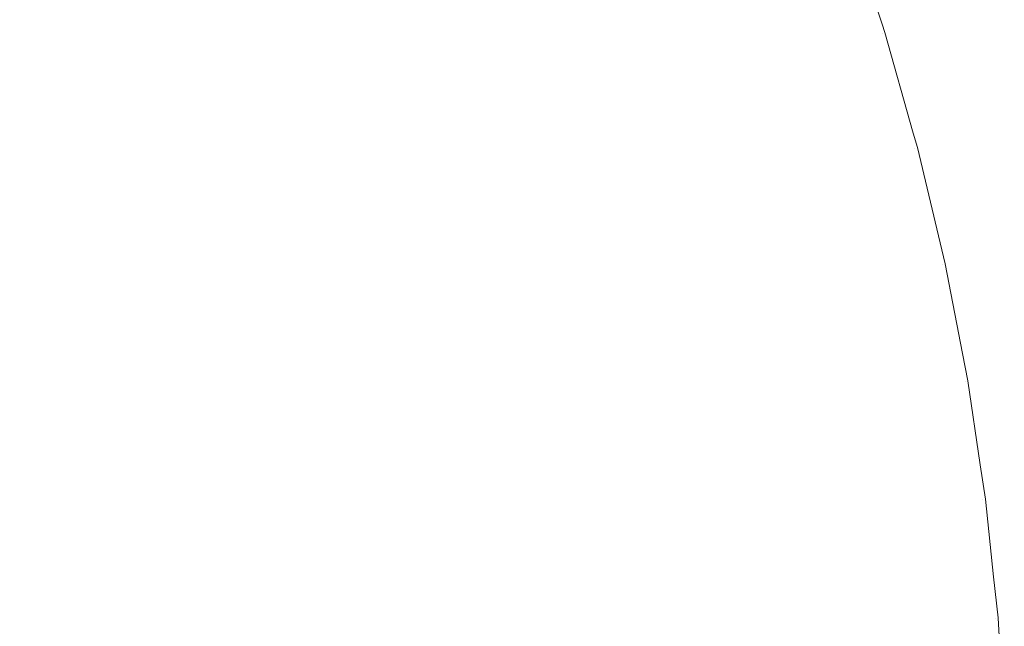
# Model space of a CAD drawing. Header units: centimetres. Extents: x -25.9 to 27.4, y -21.7 to -19.9.
# Tile 197 of 202: x 27.3774 to 27.4124, y -19.9518 to -19.9303. Entities that reach past the tile are written whole.
import ezdxf

# ---------------------------------------------------------------- set-up
doc = ezdxf.new("R2010")
doc.units = ezdxf.units.CM
doc.header["$LTSCALE"] = 2.54
doc.layers.add('Lucido design-1', color=7, linetype='Continuous')

# ---------------------------------------------------------------- blocks, each defined once
blk = doc.blocks.new('Gruppo-5-1')
at = {"color": 7, "linetype": 'Continuous', "lineweight": 9}
for points, invisible_edges in [([(27.386674, -19.92648, 875.663268), (27.388029, -19.929657, 875.663268), (27.385761, -19.930569, 875.659988), (27.384446, -19.927487, 875.659988)], 15), ([(27.384652, -19.927394, 876.382487), (27.385971, -19.930485, 876.382487), (27.388289, -19.929553, 876.379106), (27.386929, -19.926365, 876.379106)], 15), ([(27.394415, -19.927091, 876.368395), (27.395738, -19.930597, 876.368395), (27.397521, -19.929967, 876.364658), (27.39617, -19.926386, 876.364658)], 15), ([(27.37576, -19.928114, 876.39198), (27.377057, -19.930827, 876.39198), (27.379712, -19.929627, 876.38893), (27.378362, -19.926803, 876.38893)], 15), ([(27.378292, -19.926838, 875.65375), (27.37964, -19.929659, 875.65375), (27.37707, -19.930821, 875.650802), (27.375774, -19.928108, 875.650802)], 15), ([(27.395821, -19.926527, 875.677334), (27.397166, -19.930092, 875.677334), (27.39539, -19.93072, 875.673687), (27.394073, -19.927229, 875.673687)], 15), ([(27.406466, -19.926806, 875.712891), (27.40779, -19.930824, 875.712891), (27.407373, -19.930951, 875.708777), (27.406054, -19.926952, 875.708777)], 15), ([(27.406197, -19.926902, 876.33274), (27.407517, -19.930907, 876.33274), (27.407886, -19.930794, 876.328604), (27.40656, -19.926773, 876.328604)], 15), ([(27.406717, -19.926718, 875.717024), (27.408045, -19.930746, 875.717024), (27.40779, -19.930824, 875.712891), (27.406466, -19.926806, 875.712891)], 15), ([(27.40656, -19.926773, 876.328604), (27.407886, -19.930794, 876.328604), (27.40809, -19.930732, 876.324458), (27.406762, -19.926702, 876.324458)], 15), ([(27.408045, -19.930746, 875.717024), (27.406717, -19.926718, 875.717024), (27.406807, -19.926686, 875.721383), (27.408038, -19.930422, 875.721383)], 11), ([(27.408038, -19.930422, 876.321383), (27.406807, -19.926686, 876.321383), (27.406762, -19.926702, 876.324458), (27.40809, -19.930732, 876.324458)], 14), ([(27.406807, -19.926686, 876.321383), (27.408038, -19.930422, 876.321383), (27.408038, -19.930422, 875.721383), (27.406807, -19.926686, 875.721383)], 10), ([(27.392514, -19.927855, 876.372053), (27.393807, -19.931279, 876.372053), (27.395738, -19.930597, 876.368395), (27.394415, -19.927091, 876.368395)], 15), ([(27.405483, -19.927154, 875.704687), (27.406793, -19.931129, 875.704687), (27.406054, -19.931355, 875.70063), (27.404754, -19.927411, 875.70063)], 15), ([(27.404982, -19.927331, 876.340958), (27.406286, -19.931284, 876.340958), (27.406983, -19.931071, 876.336861), (27.40567, -19.927087, 876.336861)], 15), ([(27.406054, -19.926952, 875.708777), (27.407373, -19.930951, 875.708777), (27.406793, -19.931129, 875.704687), (27.405483, -19.927154, 875.704687)], 15), ([(27.40567, -19.927087, 876.336861), (27.406983, -19.931071, 876.336861), (27.407517, -19.930907, 876.33274), (27.406197, -19.926902, 876.33274)], 15), ([(27.384446, -19.927487, 875.659988), (27.385761, -19.930569, 875.659988), (27.383372, -19.931529, 875.656814), (27.3821, -19.928547, 875.656814)], 15), ([(27.382245, -19.928482, 876.385764), (27.38352, -19.93147, 876.385764), (27.385971, -19.930485, 876.382487), (27.384652, -19.927394, 876.382487)], 15), ([(27.394073, -19.927229, 875.673687), (27.39539, -19.93072, 875.673687), (27.393476, -19.931396, 875.670122), (27.392189, -19.927986, 875.670122)], 15), ([(27.404754, -19.927411, 875.70063), (27.406054, -19.931355, 875.70063), (27.405155, -19.93163, 875.696612), (27.403868, -19.927724, 875.696612)], 15), ([(27.404134, -19.92763, 876.345025), (27.405425, -19.931548, 876.345025), (27.406286, -19.931284, 876.340958), (27.404982, -19.927331, 876.340958)], 15), ([(27.390471, -19.928676, 876.375625), (27.391731, -19.932013, 876.375625), (27.393807, -19.931279, 876.372053), (27.392514, -19.927855, 876.372053)], 15), ([(27.403868, -19.927724, 875.696612), (27.405155, -19.93163, 875.696612), (27.4041, -19.931954, 875.692639), (27.402827, -19.928092, 875.692639)], 15), ([(27.403125, -19.927987, 876.349055), (27.404402, -19.931861, 876.349055), (27.405425, -19.931548, 876.345025), (27.404134, -19.92763, 876.345025)], 15), ([(27.392189, -19.927986, 875.670122), (27.393476, -19.931396, 875.670122), (27.391428, -19.93212, 875.666648), (27.390174, -19.928796, 875.666648)], 15), ([(27.402827, -19.928092, 875.692639), (27.4041, -19.931954, 875.692639), (27.40289, -19.932324, 875.688718), (27.401634, -19.928513, 875.688718)], 15), ([(27.401957, -19.928399, 876.35304), (27.403218, -19.932224, 876.35304), (27.404402, -19.931861, 876.349055), (27.403125, -19.927987, 876.349055)], 15), ([(27.3821, -19.928547, 875.656814), (27.383372, -19.931529, 875.656814), (27.380867, -19.932535, 875.65375), (27.37964, -19.929659, 875.65375)], 15), ([(27.379712, -19.929627, 876.38893), (27.38094, -19.932506, 876.38893), (27.38352, -19.93147, 876.385764), (27.382245, -19.928482, 876.385764)], 15), ([(27.401634, -19.928513, 875.688718), (27.40289, -19.932324, 875.688718), (27.401529, -19.932741, 875.684856), (27.400291, -19.928988, 875.684856)], 15), ([(27.400633, -19.928867, 876.356974), (27.401875, -19.932635, 876.356974), (27.403218, -19.932224, 876.35304), (27.401957, -19.928399, 876.35304)], 15), ([(27.390174, -19.928796, 875.666648), (27.391428, -19.93212, 875.666648), (27.389249, -19.932889, 875.663268), (27.388029, -19.929657, 875.663268)], 15), ([(27.388289, -19.929553, 876.379106), (27.389513, -19.932796, 876.379106), (27.391731, -19.932013, 876.375625), (27.390471, -19.928676, 876.375625)], 15), ([(27.399153, -19.92939, 876.360848), (27.400374, -19.933095, 876.360848), (27.401875, -19.932635, 876.356974), (27.400633, -19.928867, 876.356974)], 15), ([(27.400291, -19.928988, 875.684856), (27.401529, -19.932741, 875.684856), (27.400017, -19.933204, 875.68106), (27.398801, -19.929515, 875.68106)], 15), ([(27.377057, -19.930827, 876.39198), (27.378236, -19.933592, 876.39198), (27.38094, -19.932506, 876.38893), (27.379712, -19.929627, 876.38893)], 15), ([(27.385971, -19.930485, 876.382487), (27.387157, -19.933629, 876.382487), (27.389513, -19.932796, 876.379106), (27.388289, -19.929553, 876.379106)], 15), ([(27.398801, -19.929515, 875.68106), (27.400017, -19.933204, 875.68106), (27.398359, -19.933712, 875.677334), (27.397166, -19.930092, 875.677334)], 15), ([(27.397521, -19.929967, 876.364658), (27.398719, -19.933602, 876.364658), (27.400374, -19.933095, 876.360848), (27.399153, -19.92939, 876.360848)], 15), ([(27.37964, -19.929659, 875.65375), (27.380867, -19.932535, 875.65375), (27.378251, -19.933587, 875.650802), (27.37707, -19.930821, 875.650802)], 15), ([(27.388029, -19.929657, 875.663268), (27.389249, -19.932889, 875.663268), (27.386944, -19.933704, 875.659988), (27.385761, -19.930569, 875.659988)], 15), ([(27.395738, -19.930597, 876.368395), (27.396911, -19.934155, 876.368395), (27.398719, -19.933602, 876.364658), (27.397521, -19.929967, 876.364658)], 15), ([(27.397166, -19.930092, 875.677334), (27.398359, -19.933712, 875.677334), (27.396558, -19.934263, 875.673687), (27.39539, -19.93072, 875.673687)], 15), ([(27.385761, -19.930569, 875.659988), (27.386944, -19.933704, 875.659988), (27.384516, -19.934562, 875.656814), (27.383372, -19.931529, 875.656814)], 15), ([(27.38352, -19.93147, 876.385764), (27.384667, -19.934509, 876.385764), (27.387157, -19.933629, 876.382487), (27.385971, -19.930485, 876.382487)], 15), ([(27.393807, -19.931279, 876.372053), (27.394952, -19.934755, 876.372053), (27.396911, -19.934155, 876.368395), (27.395738, -19.930597, 876.368395)], 15), ([(27.40809, -19.930732, 876.324458), (27.408135, -19.930718, 876.321383), (27.408038, -19.930422, 876.321383)], 9), ([(27.408135, -19.930718, 875.721383), (27.408038, -19.930422, 875.721383), (27.408038, -19.930422, 876.321383), (27.408135, -19.930718, 876.321383)], 10), ([(27.408038, -19.930422, 875.721383), (27.408135, -19.930718, 875.721383), (27.408045, -19.930746, 875.717024)], 10), ([(27.374283, -19.932081, 876.394906), (27.375413, -19.934727, 876.394906), (27.378236, -19.933592, 876.39198), (27.377057, -19.930827, 876.39198)], 15), ([(27.37707, -19.930821, 875.650802), (27.378251, -19.933587, 875.650802), (27.375527, -19.934681, 875.647975), (27.374396, -19.93203, 875.647975)], 15), ([(27.39539, -19.93072, 875.673687), (27.396558, -19.934263, 875.673687), (27.394617, -19.934858, 875.670122), (27.393476, -19.931396, 875.670122)], 15), ([(27.407373, -19.930951, 875.708777), (27.40852, -19.935003, 875.708777), (27.407934, -19.935156, 875.704687), (27.406793, -19.931129, 875.704687)], 15), ([(27.406983, -19.931071, 876.336861), (27.408126, -19.935106, 876.336861), (27.408666, -19.934965, 876.33274), (27.407517, -19.930907, 876.33274)], 15), ([(27.40779, -19.930824, 875.712891), (27.408942, -19.934893, 875.712891), (27.40852, -19.935003, 875.708777), (27.407373, -19.930951, 875.708777)], 15), ([(27.407517, -19.930907, 876.33274), (27.408666, -19.934965, 876.33274), (27.40904, -19.934868, 876.328604), (27.407886, -19.930794, 876.328604)], 15), ([(27.408045, -19.930746, 875.717024), (27.4092, -19.934826, 875.717024), (27.408942, -19.934893, 875.712891), (27.40779, -19.930824, 875.712891)], 15), ([(27.407886, -19.930794, 876.328604), (27.40904, -19.934868, 876.328604), (27.409246, -19.934814, 876.324458), (27.40809, -19.930732, 876.324458)], 15), ([(27.4092, -19.934826, 875.717024), (27.408045, -19.930746, 875.717024), (27.408135, -19.930718, 875.721383), (27.409147, -19.934289, 875.721383)], 11), ([(27.409147, -19.934289, 876.321383), (27.408135, -19.930718, 876.321383), (27.40809, -19.930732, 876.324458), (27.409246, -19.934814, 876.324458)], 14), ([(27.408135, -19.930718, 876.321383), (27.409147, -19.934289, 876.321383), (27.409147, -19.934289, 875.721383), (27.408135, -19.930718, 875.721383)], 10), ([(27.393476, -19.931396, 875.670122), (27.394617, -19.934858, 875.670122), (27.39254, -19.935494, 875.666648), (27.391428, -19.93212, 875.666648)], 15), ([(27.391731, -19.932013, 876.375625), (27.392847, -19.9354, 876.375625), (27.394952, -19.934755, 876.372053), (27.393807, -19.931279, 876.372053)], 15), ([(27.406054, -19.931355, 875.70063), (27.407185, -19.935351, 875.70063), (27.406276, -19.935588, 875.696612), (27.405155, -19.93163, 875.696612)], 15), ([(27.405425, -19.931548, 876.345025), (27.406549, -19.935517, 876.345025), (27.40742, -19.93529, 876.340958), (27.406286, -19.931284, 876.340958)], 15), ([(27.406793, -19.931129, 875.704687), (27.407934, -19.935156, 875.704687), (27.407185, -19.935351, 875.70063), (27.406054, -19.931355, 875.70063)], 15), ([(27.406286, -19.931284, 876.340958), (27.40742, -19.93529, 876.340958), (27.408126, -19.935106, 876.336861), (27.406983, -19.931071, 876.336861)], 15), ([(27.383372, -19.931529, 875.656814), (27.384516, -19.934562, 875.656814), (27.381971, -19.935461, 875.65375), (27.380867, -19.932535, 875.65375)], 15), ([(27.38094, -19.932506, 876.38893), (27.382045, -19.935435, 876.38893), (27.384667, -19.934509, 876.385764), (27.38352, -19.93147, 876.385764)], 15), ([(27.405155, -19.93163, 875.696612), (27.406276, -19.935588, 875.696612), (27.405208, -19.935866, 875.692639), (27.4041, -19.931954, 875.692639)], 15), ([(27.404402, -19.931861, 876.349055), (27.405513, -19.935786, 876.349055), (27.406549, -19.935517, 876.345025), (27.405425, -19.931548, 876.345025)], 15), ([(27.389513, -19.932796, 876.379106), (27.390598, -19.936088, 876.379106), (27.392847, -19.9354, 876.375625), (27.391731, -19.932013, 876.375625)], 15), ([(27.4041, -19.931954, 875.692639), (27.405208, -19.935866, 875.692639), (27.403984, -19.936184, 875.688718), (27.40289, -19.932324, 875.688718)], 15), ([(27.403218, -19.932224, 876.35304), (27.404315, -19.936098, 876.35304), (27.405513, -19.935786, 876.349055), (27.404402, -19.931861, 876.349055)], 15), ([(27.391428, -19.93212, 875.666648), (27.39254, -19.935494, 875.666648), (27.390331, -19.93617, 875.663268), (27.389249, -19.932889, 875.663268)], 15), ([(27.40289, -19.932324, 875.688718), (27.403984, -19.936184, 875.688718), (27.402605, -19.936543, 875.684856), (27.401529, -19.932741, 875.684856)], 15), ([(27.401875, -19.932635, 876.356974), (27.402956, -19.936452, 876.356974), (27.404315, -19.936098, 876.35304), (27.403218, -19.932224, 876.35304)], 15), ([(27.378236, -19.933592, 876.39198), (27.379298, -19.936405, 876.39198), (27.382045, -19.935435, 876.38893), (27.38094, -19.932506, 876.38893)], 15), ([(27.380867, -19.932535, 875.65375), (27.381971, -19.935461, 875.65375), (27.379312, -19.9364, 875.650802), (27.378251, -19.933587, 875.650802)], 15), ([(27.387157, -19.933629, 876.382487), (27.388209, -19.93682, 876.382487), (27.390598, -19.936088, 876.379106), (27.389513, -19.932796, 876.379106)], 15), ([(27.401529, -19.932741, 875.684856), (27.402605, -19.936543, 875.684856), (27.401076, -19.936942, 875.68106), (27.400017, -19.933204, 875.68106)], 15), ([(27.400374, -19.933095, 876.360848), (27.401437, -19.936847, 876.360848), (27.402956, -19.936452, 876.356974), (27.401875, -19.932635, 876.356974)], 15), ([(27.389249, -19.932889, 875.663268), (27.390331, -19.93617, 875.663268), (27.387993, -19.936886, 875.659988), (27.386944, -19.933704, 875.659988)], 15), ([(27.398719, -19.933602, 876.364658), (27.399762, -19.937284, 876.364658), (27.401437, -19.936847, 876.360848), (27.400374, -19.933095, 876.360848)], 15), ([(27.400017, -19.933204, 875.68106), (27.401076, -19.936942, 875.68106), (27.399398, -19.937378, 875.677334), (27.398359, -19.933712, 875.677334)], 15), ([(27.375413, -19.934727, 876.394906), (27.376429, -19.937419, 876.394906), (27.379298, -19.936405, 876.39198), (27.378236, -19.933592, 876.39198)], 15), ([(27.378251, -19.933587, 875.650802), (27.379312, -19.9364, 875.650802), (27.376545, -19.937378, 875.647975), (27.375527, -19.934681, 875.647975)], 15), ([(27.386944, -19.933704, 875.659988), (27.387993, -19.936886, 875.659988), (27.385531, -19.93764, 875.656814), (27.384516, -19.934562, 875.656814)], 15), ([(27.384667, -19.934509, 876.385764), (27.385683, -19.937594, 876.385764), (27.388209, -19.93682, 876.382487), (27.387157, -19.933629, 876.382487)], 15), ([(27.398359, -19.933712, 875.677334), (27.399398, -19.937378, 875.677334), (27.397575, -19.937853, 875.673687), (27.396558, -19.934263, 875.673687)], 15), ([(27.396911, -19.934155, 876.368395), (27.397931, -19.93776, 876.368395), (27.399762, -19.937284, 876.364658), (27.398719, -19.933602, 876.364658)], 15), ([(27.394952, -19.934755, 876.372053), (27.395949, -19.938276, 876.372053), (27.397931, -19.93776, 876.368395), (27.396911, -19.934155, 876.368395)], 15), ([(27.382045, -19.935435, 876.38893), (27.383025, -19.938408, 876.38893), (27.385683, -19.937594, 876.385764), (27.384667, -19.934509, 876.385764)], 15), ([(27.396558, -19.934263, 875.673687), (27.397575, -19.937853, 875.673687), (27.39561, -19.938365, 875.670122), (27.394617, -19.934858, 875.670122)], 15), ([(27.409246, -19.934814, 876.324458), (27.409292, -19.934802, 876.321383), (27.409147, -19.934289, 876.321383)], 9), ([(27.409292, -19.934802, 875.721383), (27.409147, -19.934289, 875.721383), (27.409147, -19.934289, 876.321383), (27.409292, -19.934802, 876.321383)], 10), ([(27.409147, -19.934289, 875.721383), (27.409292, -19.934802, 875.721383), (27.4092, -19.934826, 875.717024)], 10), ([(27.384516, -19.934562, 875.656814), (27.385531, -19.93764, 875.656814), (27.38295, -19.938431, 875.65375), (27.381971, -19.935461, 875.65375)], 15), ([(27.394617, -19.934858, 875.670122), (27.39561, -19.938365, 875.670122), (27.393508, -19.938912, 875.666648), (27.39254, -19.935494, 875.666648)], 15), ([(27.392847, -19.9354, 876.375625), (27.393819, -19.938831, 876.375625), (27.395949, -19.938276, 876.372053), (27.394952, -19.934755, 876.372053)], 15), ([(27.408942, -19.934893, 875.712891), (27.409921, -19.939008, 875.712891), (27.409494, -19.9391, 875.708777), (27.40852, -19.935003, 875.708777)], 15), ([(27.408666, -19.934965, 876.33274), (27.409642, -19.939068, 876.33274), (27.410019, -19.938987, 876.328604), (27.40904, -19.934868, 876.328604)], 15), ([(27.4092, -19.934826, 875.717024), (27.410181, -19.938952, 875.717024), (27.409921, -19.939008, 875.712891), (27.408942, -19.934893, 875.712891)], 15), ([(27.40904, -19.934868, 876.328604), (27.410019, -19.938987, 876.328604), (27.410228, -19.938942, 876.324458), (27.409246, -19.934814, 876.324458)], 15), ([(27.410181, -19.938952, 875.717024), (27.4092, -19.934826, 875.717024), (27.409292, -19.934802, 875.721383), (27.410099, -19.938193, 875.721383)], 11), ([(27.410099, -19.938193, 876.321383), (27.409292, -19.934802, 876.321383), (27.409246, -19.934814, 876.324458), (27.410228, -19.938942, 876.324458)], 14), ([(27.409292, -19.934802, 876.321383), (27.410099, -19.938193, 876.321383), (27.410099, -19.938193, 875.721383), (27.409292, -19.934802, 875.721383)], 10), ([(27.407934, -19.935156, 875.704687), (27.408902, -19.939228, 875.704687), (27.408146, -19.939391, 875.70063), (27.407185, -19.935351, 875.70063)], 15), ([(27.40742, -19.93529, 876.340958), (27.408383, -19.93934, 876.340958), (27.409096, -19.939186, 876.336861), (27.408126, -19.935106, 876.336861)], 15), ([(27.40852, -19.935003, 875.708777), (27.409494, -19.9391, 875.708777), (27.408902, -19.939228, 875.704687), (27.407934, -19.935156, 875.704687)], 15), ([(27.408126, -19.935106, 876.336861), (27.409096, -19.939186, 876.336861), (27.409642, -19.939068, 876.33274), (27.408666, -19.934965, 876.33274)], 15), ([(27.379298, -19.936405, 876.39198), (27.380239, -19.939261, 876.39198), (27.383025, -19.938408, 876.38893), (27.382045, -19.935435, 876.38893)], 15), ([(27.381971, -19.935461, 875.65375), (27.38295, -19.938431, 875.65375), (27.380254, -19.939256, 875.650802), (27.379312, -19.9364, 875.650802)], 15), ([(27.39254, -19.935494, 875.666648), (27.393508, -19.938912, 875.666648), (27.391272, -19.939494, 875.663268), (27.390331, -19.93617, 875.663268)], 15), ([(27.390598, -19.936088, 876.379106), (27.391543, -19.939424, 876.379106), (27.393819, -19.938831, 876.375625), (27.392847, -19.9354, 876.375625)], 15), ([(27.406276, -19.935588, 875.696612), (27.407228, -19.939589, 875.696612), (27.406149, -19.939821, 875.692639), (27.405208, -19.935866, 875.692639)], 15), ([(27.405513, -19.935786, 876.349055), (27.406457, -19.939755, 876.349055), (27.407503, -19.939529, 876.345025), (27.406549, -19.935517, 876.345025)], 15), ([(27.407185, -19.935351, 875.70063), (27.408146, -19.939391, 875.70063), (27.407228, -19.939589, 875.696612), (27.406276, -19.935588, 875.696612)], 15), ([(27.406549, -19.935517, 876.345025), (27.407503, -19.939529, 876.345025), (27.408383, -19.93934, 876.340958), (27.40742, -19.93529, 876.340958)], 15), ([(27.405208, -19.935866, 875.692639), (27.406149, -19.939821, 875.692639), (27.404912, -19.940088, 875.688718), (27.403984, -19.936184, 875.688718)], 15), ([(27.404315, -19.936098, 876.35304), (27.405247, -19.940016, 876.35304), (27.406457, -19.939755, 876.349055), (27.405513, -19.935786, 876.349055)], 15), ([(27.390331, -19.93617, 875.663268), (27.391272, -19.939494, 875.663268), (27.388906, -19.94011, 875.659988), (27.387993, -19.936886, 875.659988)], 15), ([(27.388209, -19.93682, 876.382487), (27.389125, -19.940053, 876.382487), (27.391543, -19.939424, 876.379106), (27.390598, -19.936088, 876.379106)], 15), ([(27.403984, -19.936184, 875.688718), (27.404912, -19.940088, 875.688718), (27.40352, -19.940388, 875.684856), (27.402605, -19.936543, 875.684856)], 15), ([(27.402956, -19.936452, 876.356974), (27.403874, -19.940312, 876.356974), (27.405247, -19.940016, 876.35304), (27.404315, -19.936098, 876.35304)], 15), ([(27.376429, -19.937419, 876.394906), (27.377329, -19.940152, 876.394906), (27.380239, -19.939261, 876.39198), (27.379298, -19.936405, 876.39198)], 15), ([(27.379312, -19.9364, 875.650802), (27.380254, -19.939256, 875.650802), (27.377448, -19.940116, 875.647975), (27.376545, -19.937378, 875.647975)], 15), ([(27.402605, -19.936543, 875.684856), (27.40352, -19.940388, 875.684856), (27.401974, -19.940721, 875.68106), (27.401076, -19.936942, 875.68106)], 15), ([(27.401437, -19.936847, 876.360848), (27.40234, -19.940642, 876.360848), (27.403874, -19.940312, 876.356974), (27.402956, -19.936452, 876.356974)], 15), ([(27.387993, -19.936886, 875.659988), (27.388906, -19.94011, 875.659988), (27.386414, -19.940759, 875.656814), (27.385531, -19.93764, 875.656814)], 15), ([(27.385683, -19.937594, 876.385764), (27.386568, -19.940719, 876.385764), (27.389125, -19.940053, 876.382487), (27.388209, -19.93682, 876.382487)], 15), ([(27.401076, -19.936942, 875.68106), (27.401974, -19.940721, 875.68106), (27.40028, -19.941086, 875.677334), (27.399398, -19.937378, 875.677334)], 15), ([(27.399762, -19.937284, 876.364658), (27.400647, -19.941007, 876.364658), (27.40234, -19.940642, 876.360848), (27.401437, -19.936847, 876.360848)], 15), ([(27.397931, -19.93776, 876.368395), (27.398798, -19.941405, 876.368395), (27.400647, -19.941007, 876.364658), (27.399762, -19.937284, 876.364658)], 15), ([(27.376545, -19.937378, 875.647975), (27.377448, -19.940116, 875.647975), (27.374537, -19.941007, 875.645271), (27.373675, -19.938392, 875.645271)], 15), ([(27.385531, -19.93764, 875.656814), (27.386414, -19.940759, 875.656814), (27.383802, -19.941439, 875.65375), (27.38295, -19.938431, 875.65375)], 15), ([(27.383025, -19.938408, 876.38893), (27.383878, -19.941419, 876.38893), (27.386568, -19.940719, 876.385764), (27.385683, -19.937594, 876.385764)], 15), ([(27.399398, -19.937378, 875.677334), (27.40028, -19.941086, 875.677334), (27.398438, -19.941483, 875.673687), (27.397575, -19.937853, 875.673687)], 15), ([(27.397575, -19.937853, 875.673687), (27.398438, -19.941483, 875.673687), (27.396454, -19.941911, 875.670122), (27.39561, -19.938365, 875.670122)], 15), ([(27.395949, -19.938276, 876.372053), (27.396796, -19.941837, 876.372053), (27.398798, -19.941405, 876.368395), (27.397931, -19.93776, 876.368395)], 15), ([(27.39561, -19.938365, 875.670122), (27.396454, -19.941911, 875.670122), (27.39433, -19.942368, 875.666648), (27.393508, -19.938912, 875.666648)], 15), ([(27.393819, -19.938831, 876.375625), (27.394644, -19.942301, 876.375625), (27.396796, -19.941837, 876.372053), (27.395949, -19.938276, 876.372053)], 15), ([(27.410228, -19.938942, 876.324458), (27.410274, -19.938932, 876.321383), (27.410099, -19.938193, 876.321383)], 9), ([(27.410274, -19.938932, 875.721383), (27.410099, -19.938193, 875.721383), (27.410099, -19.938193, 876.321383), (27.410274, -19.938932, 876.321383)], 10), ([(27.410099, -19.938193, 875.721383), (27.410274, -19.938932, 875.721383), (27.410181, -19.938952, 875.717024)], 10), ([(27.380239, -19.939261, 876.39198), (27.381058, -19.942154, 876.39198), (27.383878, -19.941419, 876.38893), (27.383025, -19.938408, 876.38893)], 15), ([(27.38295, -19.938431, 875.65375), (27.383802, -19.941439, 875.65375), (27.381073, -19.94215, 875.650802), (27.380254, -19.939256, 875.650802)], 15), ([(27.393508, -19.938912, 875.666648), (27.39433, -19.942368, 875.666648), (27.392071, -19.942855, 875.663268), (27.391272, -19.939494, 875.663268)], 15), ([(27.391543, -19.939424, 876.379106), (27.392345, -19.942796, 876.379106), (27.394644, -19.942301, 876.375625), (27.393819, -19.938831, 876.375625)], 15), ([(27.409494, -19.9391, 875.708777), (27.410294, -19.943235, 875.708777), (27.409697, -19.943337, 875.704687), (27.408902, -19.939228, 875.704687)], 15), ([(27.409096, -19.939186, 876.336861), (27.409893, -19.943304, 876.336861), (27.410443, -19.943209, 876.33274), (27.409642, -19.939068, 876.33274)], 15), ([(27.409921, -19.939008, 875.712891), (27.410724, -19.943161, 875.712891), (27.410294, -19.943235, 875.708777), (27.409494, -19.9391, 875.708777)], 15), ([(27.409642, -19.939068, 876.33274), (27.410443, -19.943209, 876.33274), (27.410823, -19.943144, 876.328604), (27.410019, -19.938987, 876.328604)], 15), ([(27.410181, -19.938952, 875.717024), (27.410987, -19.943116, 875.717024), (27.410724, -19.943161, 875.712891), (27.409921, -19.939008, 875.712891)], 15), ([(27.410019, -19.938987, 876.328604), (27.410823, -19.943144, 876.328604), (27.411034, -19.943108, 876.324458), (27.410228, -19.938942, 876.324458)], 15), ([(27.410987, -19.943116, 875.717024), (27.410181, -19.938952, 875.717024), (27.410274, -19.938932, 875.721383), (27.410892, -19.942127, 875.721383)], 11), ([(27.410892, -19.942127, 876.321383), (27.410274, -19.938932, 876.321383), (27.410228, -19.938942, 876.324458), (27.411034, -19.943108, 876.324458)], 14), ([(27.410274, -19.938932, 876.321383), (27.410892, -19.942127, 876.321383), (27.410892, -19.942127, 875.721383), (27.410274, -19.938932, 875.721383)], 10), ([(27.377329, -19.940152, 876.394906), (27.378113, -19.94292, 876.394906), (27.381058, -19.942154, 876.39198), (27.380239, -19.939261, 876.39198)], 15), ([(27.380254, -19.939256, 875.650802), (27.381073, -19.94215, 875.650802), (27.378233, -19.942889, 875.647975), (27.377448, -19.940116, 875.647975)], 15), ([(27.389125, -19.940053, 876.382487), (27.389902, -19.943323, 876.382487), (27.392345, -19.942796, 876.379106), (27.391543, -19.939424, 876.379106)], 15), ([(27.408146, -19.939391, 875.70063), (27.408935, -19.943468, 875.70063), (27.408008, -19.943627, 875.696612), (27.407228, -19.939589, 875.696612)], 15), ([(27.407503, -19.939529, 876.345025), (27.408286, -19.943579, 876.345025), (27.409174, -19.943427, 876.340958), (27.408383, -19.93934, 876.340958)], 15), ([(27.408902, -19.939228, 875.704687), (27.409697, -19.943337, 875.704687), (27.408935, -19.943468, 875.70063), (27.408146, -19.939391, 875.70063)], 15), ([(27.408383, -19.93934, 876.340958), (27.409174, -19.943427, 876.340958), (27.409893, -19.943304, 876.336861), (27.409096, -19.939186, 876.336861)], 15), ([(27.391272, -19.939494, 875.663268), (27.392071, -19.942855, 875.663268), (27.389681, -19.94337, 875.659988), (27.388906, -19.94011, 875.659988)], 15), ([(27.405247, -19.940016, 876.35304), (27.406011, -19.943969, 876.35304), (27.407232, -19.94376, 876.349055), (27.406457, -19.939755, 876.349055)], 15), ([(27.407228, -19.939589, 875.696612), (27.408008, -19.943627, 875.696612), (27.406921, -19.943813, 875.692639), (27.406149, -19.939821, 875.692639)], 15), ([(27.406457, -19.939755, 876.349055), (27.407232, -19.94376, 876.349055), (27.408286, -19.943579, 876.345025), (27.407503, -19.939529, 876.345025)], 15), ([(27.374301, -19.941079, 876.397705), (27.375048, -19.943719, 876.397705), (27.378113, -19.94292, 876.394906), (27.377329, -19.940152, 876.394906)], 15), ([(27.377448, -19.940116, 875.647975), (27.378233, -19.942889, 875.647975), (27.375287, -19.943656, 875.645271), (27.374537, -19.941007, 875.645271)], 15), ([(27.388906, -19.94011, 875.659988), (27.389681, -19.94337, 875.659988), (27.387164, -19.943913, 875.656814), (27.386414, -19.940759, 875.656814)], 15), ([(27.386568, -19.940719, 876.385764), (27.38732, -19.943879, 876.385764), (27.389902, -19.943323, 876.382487), (27.389125, -19.940053, 876.382487)], 15), ([(27.404912, -19.940088, 875.688718), (27.405674, -19.944027, 875.688718), (27.40427, -19.944268, 875.684856), (27.40352, -19.940388, 875.684856)], 15), ([(27.403874, -19.940312, 876.356974), (27.404627, -19.944206, 876.356974), (27.406011, -19.943969, 876.35304), (27.405247, -19.940016, 876.35304)], 15), ([(27.406149, -19.939821, 875.692639), (27.406921, -19.943813, 875.692639), (27.405674, -19.944027, 875.688718), (27.404912, -19.940088, 875.688718)], 15), ([(27.40352, -19.940388, 875.684856), (27.40427, -19.944268, 875.684856), (27.402712, -19.944535, 875.68106), (27.401974, -19.940721, 875.68106)], 15), ([(27.40234, -19.940642, 876.360848), (27.40308, -19.944472, 876.360848), (27.404627, -19.944206, 876.356974), (27.403874, -19.940312, 876.356974)], 15), ([(27.386414, -19.940759, 875.656814), (27.387164, -19.943913, 875.656814), (27.384525, -19.944481, 875.65375), (27.383802, -19.941439, 875.65375)], 15), ([(27.383878, -19.941419, 876.38893), (27.384603, -19.944465, 876.38893), (27.38732, -19.943879, 876.385764), (27.386568, -19.940719, 876.385764)], 15), ([(27.401974, -19.940721, 875.68106), (27.402712, -19.944535, 875.68106), (27.401003, -19.944828, 875.677334), (27.40028, -19.941086, 875.677334)], 15), ([(27.400647, -19.941007, 876.364658), (27.401374, -19.944764, 876.364658), (27.40308, -19.944472, 876.360848), (27.40234, -19.940642, 876.360848)], 15), ([(27.40028, -19.941086, 875.677334), (27.401003, -19.944828, 875.677334), (27.399147, -19.945146, 875.673687), (27.398438, -19.941483, 875.673687)], 15), ([(27.398798, -19.941405, 876.368395), (27.39951, -19.945084, 876.368395), (27.401374, -19.944764, 876.364658), (27.400647, -19.941007, 876.364658)], 15), ([(27.381058, -19.942154, 876.39198), (27.381754, -19.945079, 876.39198), (27.384603, -19.944465, 876.38893), (27.383878, -19.941419, 876.38893)], 15), ([(27.383802, -19.941439, 875.65375), (27.384525, -19.944481, 875.65375), (27.381769, -19.945075, 875.650802), (27.381073, -19.94215, 875.650802)], 15), ([(27.398438, -19.941483, 875.673687), (27.399147, -19.945146, 875.673687), (27.397146, -19.945489, 875.670122), (27.396454, -19.941911, 875.670122)], 15), ([(27.396796, -19.941837, 876.372053), (27.397491, -19.94543, 876.372053), (27.39951, -19.945084, 876.368395), (27.398798, -19.941405, 876.368395)], 15), ([(27.394644, -19.942301, 876.375625), (27.395321, -19.945802, 876.375625), (27.397491, -19.94543, 876.372053), (27.396796, -19.941837, 876.372053)], 15), ([(27.378113, -19.94292, 876.394906), (27.378779, -19.94572, 876.394906), (27.381754, -19.945079, 876.39198), (27.381058, -19.942154, 876.39198)], 15), ([(27.381073, -19.94215, 875.650802), (27.381769, -19.945075, 875.650802), (27.3789, -19.945694, 875.647975), (27.378233, -19.942889, 875.647975)], 15), ([(27.396454, -19.941911, 875.670122), (27.397146, -19.945489, 875.670122), (27.395005, -19.945856, 875.666648), (27.39433, -19.942368, 875.666648)], 15), ([(27.411034, -19.943108, 876.324458), (27.41108, -19.9431, 876.321383), (27.410892, -19.942127, 876.321383)], 9), ([(27.41108, -19.9431, 875.721383), (27.410892, -19.942127, 875.721383), (27.410892, -19.942127, 876.321383), (27.41108, -19.9431, 876.321383)], 10), ([(27.410892, -19.942127, 875.721383), (27.41108, -19.9431, 875.721383), (27.410987, -19.943116, 875.717024)], 10), ([(27.39433, -19.942368, 875.666648), (27.395005, -19.945856, 875.666648), (27.392727, -19.946247, 875.663268), (27.392071, -19.942855, 875.663268)], 15), ([(27.392345, -19.942796, 876.379106), (27.393003, -19.9462, 876.379106), (27.395321, -19.945802, 876.375625), (27.394644, -19.942301, 876.375625)], 15), ([(27.375048, -19.943719, 876.397705), (27.375683, -19.946387, 876.397705), (27.378779, -19.94572, 876.394906), (27.378113, -19.94292, 876.394906)], 15), ([(27.378233, -19.942889, 875.647975), (27.3789, -19.945694, 875.647975), (27.375924, -19.946335, 875.645271), (27.375287, -19.943656, 875.645271)], 15), ([(27.392071, -19.942855, 875.663268), (27.392727, -19.946247, 875.663268), (27.390317, -19.94666, 875.659988), (27.389681, -19.94337, 875.659988)], 15), ([(27.389902, -19.943323, 876.382487), (27.39054, -19.946622, 876.382487), (27.393003, -19.9462, 876.379106), (27.392345, -19.942796, 876.379106)], 15), ([(27.409174, -19.943427, 876.340958), (27.40979, -19.947544, 876.340958), (27.410514, -19.947451, 876.336861), (27.409893, -19.943304, 876.336861)], 15), ([(27.410294, -19.943235, 875.708777), (27.410917, -19.9474, 875.708777), (27.410317, -19.947477, 875.704687), (27.409697, -19.943337, 875.704687)], 15), ([(27.409893, -19.943304, 876.336861), (27.410514, -19.947451, 876.336861), (27.411067, -19.94738, 876.33274), (27.410443, -19.943209, 876.33274)], 15), ([(27.410724, -19.943161, 875.712891), (27.411351, -19.947344, 875.712891), (27.410917, -19.9474, 875.708777), (27.410294, -19.943235, 875.708777)], 15), ([(27.410443, -19.943209, 876.33274), (27.411067, -19.94738, 876.33274), (27.41145, -19.947331, 876.328604), (27.410823, -19.943144, 876.328604)], 15), ([(27.410987, -19.943116, 875.717024), (27.411615, -19.94731, 875.717024), (27.411351, -19.947344, 875.712891), (27.410724, -19.943161, 875.712891)], 15), ([(27.410823, -19.943144, 876.328604), (27.41145, -19.947331, 876.328604), (27.411662, -19.947304, 876.324458), (27.411034, -19.943108, 876.324458)], 15), ([(27.411615, -19.94731, 875.717024), (27.410987, -19.943116, 875.717024), (27.41108, -19.9431, 875.721383), (27.411527, -19.946083, 875.721383)], 11), ([(27.411527, -19.946083, 876.321383), (27.41108, -19.9431, 876.321383), (27.411034, -19.943108, 876.324458), (27.411662, -19.947304, 876.324458)], 14), ([(27.41108, -19.9431, 876.321383), (27.411527, -19.946083, 876.321383), (27.411527, -19.946083, 875.721383), (27.41108, -19.9431, 875.721383)], 10), ([(27.389681, -19.94337, 875.659988), (27.390317, -19.94666, 875.659988), (27.38778, -19.947095, 875.656814), (27.387164, -19.943913, 875.656814)], 15), ([(27.38732, -19.943879, 876.385764), (27.387937, -19.947068, 876.385764), (27.39054, -19.946622, 876.382487), (27.389902, -19.943323, 876.382487)], 15), ([(27.408008, -19.943627, 875.696612), (27.408617, -19.947694, 875.696612), (27.407523, -19.947834, 875.692639), (27.406921, -19.943813, 875.692639)], 15), ([(27.407232, -19.94376, 876.349055), (27.407836, -19.947794, 876.349055), (27.408897, -19.947658, 876.345025), (27.408286, -19.943579, 876.345025)], 15), ([(27.408935, -19.943468, 875.70063), (27.409549, -19.947575, 875.70063), (27.408617, -19.947694, 875.696612), (27.408008, -19.943627, 875.696612)], 15), ([(27.408286, -19.943579, 876.345025), (27.408897, -19.947658, 876.345025), (27.40979, -19.947544, 876.340958), (27.409174, -19.943427, 876.340958)], 15), ([(27.409697, -19.943337, 875.704687), (27.410317, -19.947477, 875.704687), (27.409549, -19.947575, 875.70063), (27.408935, -19.943468, 875.70063)], 15), ([(27.387164, -19.943913, 875.656814), (27.38778, -19.947095, 875.656814), (27.385119, -19.947551, 875.65375), (27.384525, -19.944481, 875.65375)], 15), ([(27.384603, -19.944465, 876.38893), (27.385197, -19.947538, 876.38893), (27.387937, -19.947068, 876.385764), (27.38732, -19.943879, 876.385764)], 15), ([(27.404627, -19.944206, 876.356974), (27.405214, -19.94813, 876.356974), (27.406608, -19.947951, 876.35304), (27.406011, -19.943969, 876.35304)], 15), ([(27.406921, -19.943813, 875.692639), (27.407523, -19.947834, 875.692639), (27.406268, -19.947995, 875.688718), (27.405674, -19.944027, 875.688718)], 15), ([(27.406011, -19.943969, 876.35304), (27.406608, -19.947951, 876.35304), (27.407836, -19.947794, 876.349055), (27.407232, -19.94376, 876.349055)], 15), ([(27.40427, -19.944268, 875.684856), (27.404855, -19.948176, 875.684856), (27.403287, -19.948377, 875.68106), (27.402712, -19.944535, 875.68106)], 15), ([(27.40308, -19.944472, 876.360848), (27.403658, -19.948329, 876.360848), (27.405214, -19.94813, 876.356974), (27.404627, -19.944206, 876.356974)], 15), ([(27.405674, -19.944027, 875.688718), (27.406268, -19.947995, 875.688718), (27.404855, -19.948176, 875.684856), (27.40427, -19.944268, 875.684856)], 15), ([(27.381754, -19.945079, 876.39198), (27.382325, -19.948031, 876.39198), (27.385197, -19.947538, 876.38893), (27.384603, -19.944465, 876.38893)], 15), ([(27.384525, -19.944481, 875.65375), (27.385119, -19.947551, 875.65375), (27.38234, -19.948028, 875.650802), (27.381769, -19.945075, 875.650802)], 15), ([(27.402712, -19.944535, 875.68106), (27.403287, -19.948377, 875.68106), (27.401567, -19.948597, 875.677334), (27.401003, -19.944828, 875.677334)], 15), ([(27.401374, -19.944764, 876.364658), (27.40194, -19.948549, 876.364658), (27.403658, -19.948329, 876.360848), (27.40308, -19.944472, 876.360848)], 15), ([(27.401003, -19.944828, 875.677334), (27.401567, -19.948597, 875.677334), (27.399699, -19.948836, 875.673687), (27.399147, -19.945146, 875.673687)], 15), ([(27.39951, -19.945084, 876.368395), (27.400064, -19.948789, 876.368395), (27.40194, -19.948549, 876.364658), (27.401374, -19.944764, 876.364658)], 15), ([(27.378779, -19.94572, 876.394906), (27.379326, -19.948545, 876.394906), (27.382325, -19.948031, 876.39198), (27.381754, -19.945079, 876.39198)], 15), ([(27.381769, -19.945075, 875.650802), (27.38234, -19.948028, 875.650802), (27.379447, -19.948524, 875.647975), (27.3789, -19.945694, 875.647975)], 15), ([(27.399147, -19.945146, 875.673687), (27.399699, -19.948836, 875.673687), (27.397686, -19.949094, 875.670122), (27.397146, -19.945489, 875.670122)], 15), ([(27.397491, -19.94543, 876.372053), (27.398033, -19.949049, 876.372053), (27.400064, -19.948789, 876.368395), (27.39951, -19.945084, 876.368395)], 15), ([(27.375683, -19.946387, 876.397705), (27.376204, -19.94908, 876.397705), (27.379326, -19.948545, 876.394906), (27.378779, -19.94572, 876.394906)], 15), ([(27.3789, -19.945694, 875.647975), (27.379447, -19.948524, 875.647975), (27.376447, -19.949038, 875.645271), (27.375924, -19.946335, 875.645271)], 15), ([(27.397146, -19.945489, 875.670122), (27.397686, -19.949094, 875.670122), (27.395531, -19.94937, 875.666648), (27.395005, -19.945856, 875.666648)], 15), ([(27.395321, -19.945802, 876.375625), (27.395849, -19.949329, 876.375625), (27.398033, -19.949049, 876.372053), (27.397491, -19.94543, 876.372053)], 15), ([(27.395005, -19.945856, 875.666648), (27.395531, -19.94937, 875.666648), (27.393239, -19.949663, 875.663268), (27.392727, -19.946247, 875.663268)], 15), ([(27.393003, -19.9462, 876.379106), (27.393516, -19.949628, 876.379106), (27.395849, -19.949329, 876.375625), (27.395321, -19.945802, 876.375625)], 15), ([(27.411662, -19.947304, 876.324458), (27.411709, -19.947298, 876.321383), (27.411527, -19.946083, 876.321383)], 9), ([(27.411709, -19.947298, 875.721383), (27.411527, -19.946083, 875.721383), (27.411527, -19.946083, 876.321383), (27.411709, -19.947298, 876.321383)], 10), ([(27.411527, -19.946083, 875.721383), (27.411709, -19.947298, 875.721383), (27.411615, -19.94731, 875.717024)], 10), ([(27.392727, -19.946247, 875.663268), (27.393239, -19.949663, 875.663268), (27.390814, -19.949974, 875.659988), (27.390317, -19.94666, 875.659988)], 15), ([(27.39054, -19.946622, 876.382487), (27.391038, -19.949945, 876.382487), (27.393516, -19.949628, 876.379106), (27.393003, -19.9462, 876.379106)], 15), ([(27.390317, -19.94666, 875.659988), (27.390814, -19.949974, 875.659988), (27.38826, -19.950301, 875.656814), (27.38778, -19.947095, 875.656814)], 15), ([(27.387937, -19.947068, 876.385764), (27.388418, -19.950281, 876.385764), (27.391038, -19.949945, 876.382487), (27.39054, -19.946622, 876.382487)], 15), ([(27.38778, -19.947095, 875.656814), (27.38826, -19.950301, 875.656814), (27.385582, -19.950644, 875.65375), (27.385119, -19.947551, 875.65375)], 15), ([(27.385197, -19.947538, 876.38893), (27.38566, -19.950634, 876.38893), (27.388418, -19.950281, 876.385764), (27.387937, -19.947068, 876.385764)], 15), ([(27.410317, -19.947477, 875.704687), (27.41076, -19.951638, 875.704687), (27.409989, -19.951704, 875.70063), (27.409549, -19.947575, 875.70063)], 15), ([(27.40979, -19.947544, 876.340958), (27.410231, -19.951683, 876.340958), (27.410958, -19.951622, 876.336861), (27.410514, -19.947451, 876.336861)], 15), ([(27.410917, -19.9474, 875.708777), (27.411364, -19.951587, 875.708777), (27.41076, -19.951638, 875.704687), (27.410317, -19.947477, 875.704687)], 15), ([(27.410514, -19.947451, 876.336861), (27.410958, -19.951622, 876.336861), (27.411514, -19.951574, 876.33274), (27.411067, -19.94738, 876.33274)], 15), ([(27.411351, -19.947344, 875.712891), (27.411799, -19.95155, 875.712891), (27.411364, -19.951587, 875.708777), (27.410917, -19.9474, 875.708777)], 15), ([(27.411067, -19.94738, 876.33274), (27.411514, -19.951574, 876.33274), (27.411898, -19.951542, 876.328604), (27.41145, -19.947331, 876.328604)], 15), ([(27.411615, -19.94731, 875.717024), (27.412064, -19.951527, 875.717024), (27.411799, -19.95155, 875.712891), (27.411351, -19.947344, 875.712891)], 15), ([(27.41145, -19.947331, 876.328604), (27.411898, -19.951542, 876.328604), (27.412111, -19.951523, 876.324458), (27.411662, -19.947304, 876.324458)], 15), ([(27.412064, -19.951527, 875.717024), (27.411615, -19.94731, 875.717024), (27.411709, -19.947298, 875.721383), (27.412003, -19.950057, 875.721383)], 11), ([(27.412003, -19.950057, 876.321383), (27.411709, -19.947298, 876.321383), (27.411662, -19.947304, 876.324458), (27.412111, -19.951523, 876.324458)], 14), ([(27.411709, -19.947298, 876.321383), (27.412003, -19.950057, 876.321383), (27.412003, -19.950057, 875.721383), (27.411709, -19.947298, 875.721383)], 10), ([(27.382325, -19.948031, 876.39198), (27.38277, -19.951004, 876.39198), (27.38566, -19.950634, 876.38893), (27.385197, -19.947538, 876.38893)], 15), ([(27.385119, -19.947551, 875.65375), (27.385582, -19.950644, 875.65375), (27.382785, -19.951002, 875.650802), (27.38234, -19.948028, 875.650802)], 15), ([(27.407523, -19.947834, 875.692639), (27.407953, -19.951877, 875.692639), (27.406693, -19.951985, 875.688718), (27.406268, -19.947995, 875.688718)], 15), ([(27.406608, -19.947951, 876.35304), (27.407034, -19.951956, 876.35304), (27.408268, -19.951851, 876.349055), (27.407836, -19.947794, 876.349055)], 15), ([(27.408617, -19.947694, 875.696612), (27.409053, -19.951784, 875.696612), (27.407953, -19.951877, 875.692639), (27.407523, -19.947834, 875.692639)], 15), ([(27.407836, -19.947794, 876.349055), (27.408268, -19.951851, 876.349055), (27.409334, -19.95176, 876.345025), (27.408897, -19.947658, 876.345025)], 15), ([(27.409549, -19.947575, 875.70063), (27.409989, -19.951704, 875.70063), (27.409053, -19.951784, 875.696612), (27.408617, -19.947694, 875.696612)], 15), ([(27.408897, -19.947658, 876.345025), (27.409334, -19.95176, 876.345025), (27.410231, -19.951683, 876.340958), (27.40979, -19.947544, 876.340958)], 15), ([(27.379326, -19.948545, 876.394906), (27.379752, -19.951391, 876.394906), (27.38277, -19.951004, 876.39198), (27.382325, -19.948031, 876.39198)], 15), ([(27.38234, -19.948028, 875.650802), (27.382785, -19.951002, 875.650802), (27.379874, -19.951375, 875.647975), (27.379447, -19.948524, 875.647975)], 15), ([(27.404855, -19.948176, 875.684856), (27.405274, -19.952105, 875.684856), (27.403699, -19.952239, 875.68106), (27.403287, -19.948377, 875.68106)], 15), ([(27.403658, -19.948329, 876.360848), (27.404071, -19.952208, 876.360848), (27.405634, -19.952075, 876.356974), (27.405214, -19.94813, 876.356974)], 15), ([(27.406268, -19.947995, 875.688718), (27.406693, -19.951985, 875.688718), (27.405274, -19.952105, 875.684856), (27.404855, -19.948176, 875.684856)], 15), ([(27.405214, -19.94813, 876.356974), (27.405634, -19.952075, 876.356974), (27.407034, -19.951956, 876.35304), (27.406608, -19.947951, 876.35304)], 15), ([(27.376204, -19.94908, 876.397705), (27.37661, -19.951793, 876.397705), (27.379752, -19.951391, 876.394906), (27.379326, -19.948545, 876.394906)], 15), ([(27.379447, -19.948524, 875.647975), (27.379874, -19.951375, 875.647975), (27.376854, -19.951762, 875.645271), (27.376447, -19.949038, 875.645271)], 15), ([(27.400064, -19.948789, 876.368395), (27.400461, -19.952515, 876.368395), (27.402346, -19.952355, 876.364658), (27.40194, -19.948549, 876.364658)], 15), ([(27.403287, -19.948377, 875.68106), (27.403699, -19.952239, 875.68106), (27.401971, -19.952386, 875.677334), (27.401567, -19.948597, 875.677334)], 15), ([(27.40194, -19.948549, 876.364658), (27.402346, -19.952355, 876.364658), (27.404071, -19.952208, 876.360848), (27.403658, -19.948329, 876.360848)], 15), ([(27.399699, -19.948836, 875.673687), (27.400094, -19.952546, 875.673687), (27.398072, -19.952718, 875.670122), (27.397686, -19.949094, 875.670122)], 15), ([(27.398033, -19.949049, 876.372053), (27.398421, -19.952689, 876.372053), (27.400461, -19.952515, 876.368395), (27.400064, -19.948789, 876.368395)], 15), ([(27.401567, -19.948597, 875.677334), (27.401971, -19.952386, 875.677334), (27.400094, -19.952546, 875.673687), (27.399699, -19.948836, 875.673687)], 15), ([(27.397686, -19.949094, 875.670122), (27.398072, -19.952718, 875.670122), (27.395907, -19.952903, 875.666648), (27.395531, -19.94937, 875.666648)], 15), ([(27.395849, -19.949329, 876.375625), (27.396227, -19.952875, 876.375625), (27.398421, -19.952689, 876.372053), (27.398033, -19.949049, 876.372053)], 15), ([(27.395531, -19.94937, 875.666648), (27.395907, -19.952903, 875.666648), (27.393605, -19.953099, 875.663268), (27.393239, -19.949663, 875.663268)], 15), ([(27.393516, -19.949628, 876.379106), (27.393883, -19.953075, 876.379106), (27.396227, -19.952875, 876.375625), (27.395849, -19.949329, 876.375625)], 15), ([(27.388418, -19.950281, 876.385764), (27.388762, -19.953511, 876.385764), (27.391394, -19.953287, 876.382487), (27.391038, -19.949945, 876.382487)], 15), ([(27.393239, -19.949663, 875.663268), (27.393605, -19.953099, 875.663268), (27.391168, -19.953306, 875.659988), (27.390814, -19.949974, 875.659988)], 15), ([(27.391038, -19.949945, 876.382487), (27.391394, -19.953287, 876.382487), (27.393883, -19.953075, 876.379106), (27.393516, -19.949628, 876.379106)], 15), ([(27.38826, -19.950301, 875.656814), (27.388603, -19.953524, 875.656814), (27.385913, -19.953753, 875.65375), (27.385582, -19.950644, 875.65375)], 15), ([(27.38566, -19.950634, 876.38893), (27.385992, -19.953747, 876.38893), (27.388762, -19.953511, 876.385764), (27.388418, -19.950281, 876.385764)], 15), ([(27.390814, -19.949974, 875.659988), (27.391168, -19.953306, 875.659988), (27.388603, -19.953524, 875.656814), (27.38826, -19.950301, 875.656814)], 15), ([(27.412111, -19.951523, 876.324458), (27.412159, -19.951519, 876.321383), (27.412003, -19.950057, 876.321383)], 9), ([(27.412159, -19.951519, 875.721383), (27.412003, -19.950057, 875.721383), (27.412003, -19.950057, 876.321383), (27.412159, -19.951519, 876.321383)], 10), ([(27.412003, -19.950057, 875.721383), (27.412159, -19.951519, 875.721383), (27.412064, -19.951527, 875.717024)], 10), ([(27.38277, -19.951004, 876.39198), (27.383089, -19.953994, 876.39198), (27.385992, -19.953747, 876.38893), (27.38566, -19.950634, 876.38893)], 15), ([(27.385582, -19.950644, 875.65375), (27.385913, -19.953753, 875.65375), (27.383104, -19.953992, 875.650802), (27.382785, -19.951002, 875.650802)], 15), ([(27.379752, -19.951391, 876.394906), (27.380056, -19.954252, 876.394906), (27.383089, -19.953994, 876.39198), (27.38277, -19.951004, 876.39198)], 15), ([(27.382785, -19.951002, 875.650802), (27.383104, -19.953992, 875.650802), (27.38018, -19.954241, 875.647975), (27.379874, -19.951375, 875.647975)], 15), ([(27.37661, -19.951793, 876.397705), (27.3769, -19.95452, 876.397705), (27.380056, -19.954252, 876.394906), (27.379752, -19.951391, 876.394906)], 15), ([(27.379874, -19.951375, 875.647975), (27.38018, -19.954241, 875.647975), (27.377146, -19.954499, 875.645271), (27.376854, -19.951762, 875.645271)], 15), ([(27.409989, -19.951704, 875.70063), (27.410253, -19.955848, 875.70063), (27.409315, -19.955888, 875.696612), (27.409053, -19.951784, 875.696612)], 15), ([(27.409334, -19.95176, 876.345025), (27.409596, -19.955876, 876.345025), (27.410496, -19.955838, 876.340958), (27.410231, -19.951683, 876.340958)], 15), ([(27.41076, -19.951638, 875.704687), (27.411026, -19.955815, 875.704687), (27.410253, -19.955848, 875.70063), (27.409989, -19.951704, 875.70063)], 15), ([(27.410231, -19.951683, 876.340958), (27.410496, -19.955838, 876.340958), (27.411225, -19.955807, 876.336861), (27.410958, -19.951622, 876.336861)], 15), ([(27.411364, -19.951587, 875.708777), (27.411632, -19.95579, 875.708777), (27.411026, -19.955815, 875.704687), (27.41076, -19.951638, 875.704687)], 15), ([(27.410958, -19.951622, 876.336861), (27.411225, -19.955807, 876.336861), (27.411782, -19.955783, 876.33274), (27.411514, -19.951574, 876.33274)], 15), ([(27.411799, -19.95155, 875.712891), (27.412068, -19.955771, 875.712891), (27.411632, -19.95579, 875.708777), (27.411364, -19.951587, 875.708777)], 15), ([(27.411514, -19.951574, 876.33274), (27.411782, -19.955783, 876.33274), (27.412168, -19.955767, 876.328604), (27.411898, -19.951542, 876.328604)], 15), ([(27.412064, -19.951527, 875.717024), (27.412334, -19.95576, 875.717024), (27.412068, -19.955771, 875.712891), (27.411799, -19.95155, 875.712891)], 15), ([(27.411898, -19.951542, 876.328604), (27.412168, -19.955767, 876.328604), (27.412381, -19.955758, 876.324458), (27.412111, -19.951523, 876.324458)], 15), ([(27.412334, -19.95576, 875.717024), (27.412064, -19.951527, 875.717024), (27.412159, -19.951519, 875.721383), (27.412319, -19.954041, 875.721383)], 11), ([(27.412319, -19.954041, 876.321383), (27.412159, -19.951519, 876.321383), (27.412111, -19.951523, 876.324458), (27.412381, -19.955758, 876.324458)], 14), ([(27.412159, -19.951519, 876.321383), (27.412319, -19.954041, 876.321383), (27.412319, -19.954041, 875.721383), (27.412159, -19.951519, 875.721383)], 10), ([(27.409053, -19.951784, 875.696612), (27.409315, -19.955888, 875.696612), (27.408212, -19.955935, 875.692639), (27.407953, -19.951877, 875.692639)], 15), ([(27.408268, -19.951851, 876.349055), (27.408527, -19.955922, 876.349055), (27.409596, -19.955876, 876.345025), (27.409334, -19.95176, 876.345025)], 15)]:
    blk.add_3dface(points, dxfattribs=dict(at, invisible_edges=invisible_edges))

msp = doc.modelspace()

# ---------------------------------------------------------------- block references
at = {"layer": 'Lucido design-1', "color": 7}
msp.add_blockref('Gruppo-5-1', (0, 0), dxfattribs=at)

doc.saveas('drawing.dxf')
